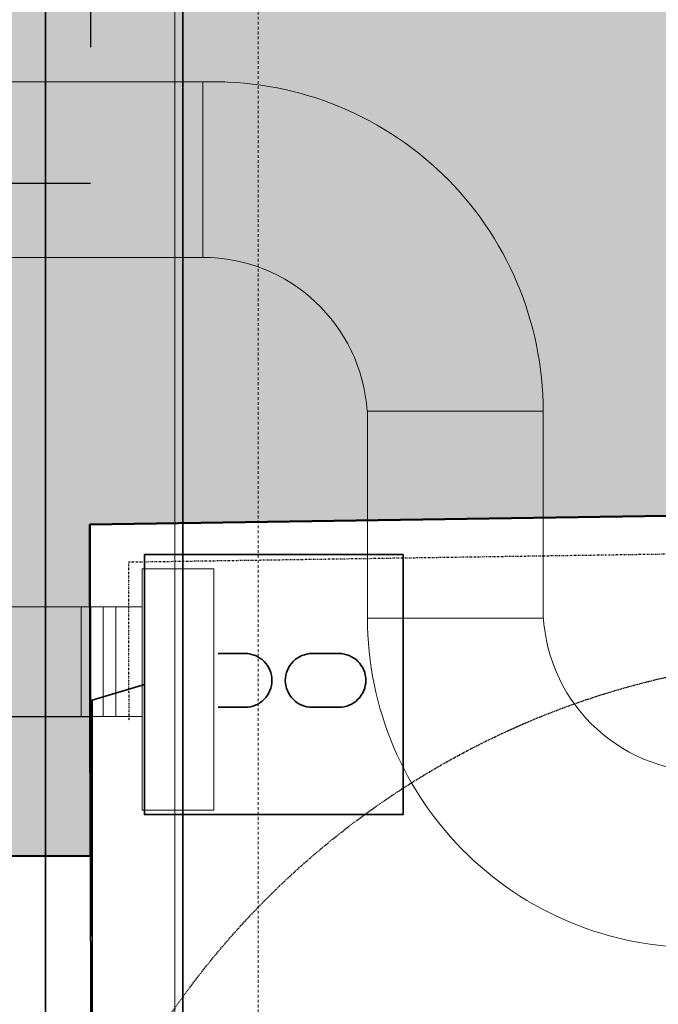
# Model space of a CAD drawing. Header units: millimetres. Extents: x -28761 to 4793, y -4271 to 20239.
# Tile 186 of 256: x -10593 to -10011, y 12950 to 13847. Entities that reach past the tile are written whole.
import ezdxf

# ---------------------------------------------------------------- set-up
doc = ezdxf.new("R2010")
doc.units = ezdxf.units.MM
doc.header["$MEASUREMENT"] = 0
for name, pattern in [('Čerchovaná S', [3.5, 1.5, -0.85, 0.3, -0.85]), ('Čárkovaná', [325, 200, -125]), ('čárkovaná 3', [1.5, 1, -0.5]), ('Čárkovaná M', [4.5, 2.5, -2])]:
    doc.linetypes.add(name, pattern=pattern)
for name, color, linetype in [('5._POHLED ZÁPADNÍ_1_Konstrukce - nosné', 7, 'Continuous'), ('5._POHLED ZÁPADNÍ_1_Nové_Konstrukce - nenosné', 7, 'Continuous'), ('5._POHLED ZÁPADNÍ_1_Nové_Kresby a obrázky', 7, 'Continuous'), ('5._POHLED ZÁPADNÍ_1_Nové_Otvory – Dveře', 7, 'Continuous'), ('5._POHLED ZÁPADNÍ_1_TZB - elektroinstalace', 7, 'Continuous'), ('5._POHLED ZÁPADNÍ_1_TZB - VZT', 7, 'Continuous'), ('5._POHLED ZÁPADNÍ_1_TZB - ZTI', 7, 'Continuous'), ('5._POHLED ZÁPADNÍ_1_Výplně – Řezové', 7, 'Continuous')]:
    doc.layers.add(name, color=color, linetype=linetype)

msp = doc.modelspace()

# ---------------------------------------------------------------- hatches: boundary and pattern name
at = {"layer": '5._POHLED ZÁPADNÍ_1_Výplně – Řezové', "linetype": 'Continuous', "lineweight": 13}
for points in [[(-6350.85, 13939.86), (-10529.47, 13877.16), (-10528.57, 13387.11), (-6343.5, 13449.91)], [(-10979.5, 13896.59), (-10978.02, 13084.36), (-10528.02, 13085.18), (-10529.5, 13897.42)]]:
    msp.add_hatch(color=254, dxfattribs=at).paths.add_polyline_path(points)

# ---------------------------------------------------------------- linework, layer by layer
at = {"layer": '5._POHLED ZÁPADNÍ_1_Konstrukce - nosné', "color": 7, "linetype": 'Continuous', "lineweight": 50}
msp.add_line((-10703.02, 13084.86), (-10528.02, 13085.18), dxfattribs=at)
at = {"layer": '5._POHLED ZÁPADNÍ_1_Konstrukce - nosné', "color": 7, "linetype": 'Continuous', "lineweight": 50, "flags": 128}
for points in [[(-10528.57, 13387.11), (-6343.5, 13449.91)], [(-10528.02, 13085.18), (-10528.57, 13387.11)]]:
    msp.add_lwpolyline(points, dxfattribs=at)
at = {"layer": '5._POHLED ZÁPADNÍ_1_Nové_Konstrukce - nenosné', "color": 1, "linetype": 'Čárkovaná', "lineweight": 25}
for p, q in [((-10528.02, 14996.96), (-10528.02, 13697.77)), ((-10528.02, 13697.77), (-10977.99, 13697.77)), ((-10977.99, 13212.1), (-10528.02, 13212.1)), ((-10528.02, 13212.1), (-10528.02, 11912.92))]:
    msp.add_line(p, q, dxfattribs=at)
at = {"layer": '5._POHLED ZÁPADNÍ_1_Nové_Konstrukce - nenosné', "color": 1, "linetype": 'čárkovaná 3', "lineweight": 25}
msp.add_circle((-9836.47, 12516.65), 750, dxfattribs=at)
at = {"layer": '5._POHLED ZÁPADNÍ_1_Nové_Kresby a obrázky', "color": 1, "linetype": 'Čerchovaná S', "lineweight": 25, "flags": 128}
msp.add_lwpolyline([(-10491.25, 12118.72), (-10489.78, 11321.81), (-8590.09, 11347.67), (-8617.77, 13380.78), (-10493.51, 13352.64), (-10493.24, 13208.25)], dxfattribs=at)
at = {"layer": '5._POHLED ZÁPADNÍ_1_Nové_Otvory – Dveře', "color": 1, "linetype": 'Continuous', "lineweight": 25}
for p in [(-10703.02, 13084.86), (-10526.09, 12035.18)]:
    msp.add_line(p, (-10528.02, 13085.18), dxfattribs=at)
at = {"layer": '5._POHLED ZÁPADNÍ_1_TZB - elektroinstalace', "color": 92, "linetype": 'Continuous', "lineweight": 35, "true_color": 0x00d700, "flags": 128}
for points in [[(-10443.94, 16725.78), (-10568.94, 16725.78), (-10568.94, 11350.78), (-9568.94, 11350.78)], [(-10443.94, 16725.78), (-10568.94, 16725.78), (-10568.94, 11350.78), (-9568.94, 11350.78)], [(-10409.58, 11975.78), (-10443.94, 11975.78), (-10443.94, 14760.14)], [(-10411.68, 13269.54), (-10387.23, 13269.54)], [(-10326.11, 13269.54), (-10301.66, 13269.54)], [(-10393.85, 11807.49), (-10526.66, 11807.49), (-10526.66, 13227.16), (-10478.91, 13241.3)], [(-10411.68, 13220.64), (-10387.23, 13220.64)], [(-10326.11, 13220.64), (-10301.66, 13220.64)]]:
    msp.add_lwpolyline(points, dxfattribs=at)
msp.add_lwpolyline([(-10478.91, 13359.74), (-10243.2, 13359.74), (-10243.2, 13122.85), (-10478.91, 13122.85)], close=True, dxfattribs=at)
for points in [[(-10387.23, 13269.54, -0.414214), (-10362.78, 13245.09)], [(-10350.56, 13245.09, -0.414214), (-10326.11, 13269.54)], [(-10301.66, 13269.54, -0.414214), (-10277.21, 13245.09)], [(-10362.78, 13245.09, -0.414214), (-10387.23, 13220.64)], [(-10326.11, 13220.64, -0.414214), (-10350.56, 13245.09)], [(-10277.21, 13245.09, -0.414214), (-10301.66, 13220.64)]]:
    msp.add_lwpolyline(points, format="xyb", dxfattribs=at)
at = {"layer": '5._POHLED ZÁPADNÍ_1_TZB - VZT', "color": 124, "linetype": 'Continuous', "lineweight": 20}
for p, q in [((-11147.58, 13790.25), (-10405.7, 13790.25)), ((-10425.7, 13790.25), (-10425.7, 13630.42)), ((-11147.58, 13630.25), (-10418.57, 13630.25)), ((-10276.03, 13490.41), (-10115.7, 13490.41)), ((-10275.7, 13490.41), (-10275.7, 13301.63)), ((-10115.7, 13490.41), (-10115.7, 13301.63)), ((-10480.99, 13126.72), (-10480.99, 13346.72)), ((-10480.99, 13346.72), (-10415.81, 13346.72)), ((-10415.81, 13346.72), (-10415.81, 13126.72)), ((-10480.99, 13312.02), (-11145.43, 13312.02)), ((-10536.57, 13212.02), (-10536.57, 13312.02)), ((-10516.57, 13212.02), (-10516.57, 13312.02)), ((-10504.86, 13212.02), (-10504.86, 13312.02)), ((-10115.7, 13301.63), (-10275.7, 13301.63)), ((-11145.43, 13212.02), (-10480.99, 13212.02)), ((-10415.81, 13126.72), (-10480.99, 13126.72))]:
    msp.add_line(p, q, dxfattribs=at)
for centre, radius, start, end in [((-10415.7, 13490.41), 300, 0, 91.91021), ((-10425.7, 13480.42), 150, 3.82152, 90), ((-9965.7, 13311.63), 150, 180, 270), ((-9975.7, 13301.63), 300, 180, 271.91021)]:
    msp.add_arc(centre, radius, start, end, dxfattribs=at)
at = {"layer": '5._POHLED ZÁPADNÍ_1_TZB - ZTI', "color": 6, "linetype": 'Continuous', "lineweight": 20}
msp.add_line((-10451.37, 11902.94), (-10451.37, 16764.86), dxfattribs=at)
at = {"layer": '5._POHLED ZÁPADNÍ_1_TZB - ZTI', "color": 6, "linetype": 'Čárkovaná M', "lineweight": 20}
msp.add_line((-10375.3, 11822.15), (-10375.3, 16764.86), dxfattribs=at)

doc.saveas('drawing.dxf')
